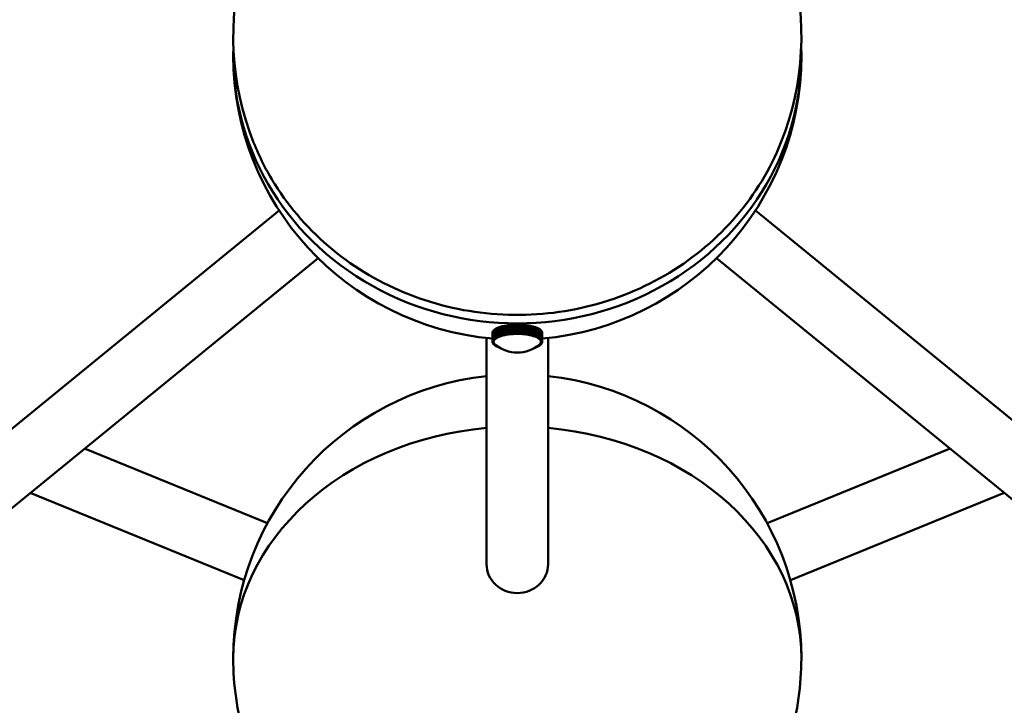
# Model space of a CAD drawing. Header units: millimetres. Extents: x 734 to 2864, y 389 to 1965.
# Tile 6 of 23: x 1012 to 1220, y 1051 to 1196. Entities that reach past the tile are written whole.
import ezdxf

# ---------------------------------------------------------------- set-up
doc = ezdxf.new("R2010")
doc.units = ezdxf.units.MM
doc.header["$LTSCALE"] = 11
doc.layers.add('Widoczne (ISO)', color=7, linetype='Continuous', lineweight=50)
doc.layers.add('Wymiar (ISO)', color=7, linetype='Continuous', lineweight=18)
doc.styles.add('Tekst notatki (ISO)', font='tahoma.ttf')
doc.dimstyles.new('Domyślne (ISO)', dxfattribs={"dimscale": 11, "dimtxt": 3, "dimasz": 3, "dimexe": 3.175, "dimexo": 0, "dimgap": 0.762, "dimtad": 1, "dimdec": 1, "dimlfac": 0.03937, "dimrnd": 1e-08, "dimzin": 0, "dimdsep": 46, "dimtxsty": 'Tekst notatki (ISO)', "dimblk": 'Filled-1', "dimcen": 0.09, "dimdle": 10, "dimse1": 1, "dimse2": 1, "dimclrd": 256, "dimclre": 256, "dimclrt": 256, "dimadec": 0, "dimazin": 0, "dimtfac": 0.666667, "dimtmove": 0, "dimatfit": 3, "dimfxl": 1, "dimtolj": 1, "dimlwd": 15, "dimlwe": 15, "dimarcsym": 0})

# ---------------------------------------------------------------- blocks, each defined once
blk = doc.blocks.new('Filled-1')
at = {"color": 0}
for p, q in [((0, 0), (-1, 0.25)), ((-1, 0.25), (-1, -0.25)), ((-1, 0), (0, 0)), ((-1, -0.25), (0, 0))]:
    blk.add_line(p, q, dxfattribs=at)
at = {"color": 0, "flags": 128}
blk.add_lwpolyline([(-1, -0.25), (0, 0), (-1, 0.25), (-1, -0.25)], dxfattribs=at)
at = {"color": 0}
blk.add_solid([(-1, -0.25), (0, 0), (-1, 0.25), (-1, -0.25)], dxfattribs=at)
blk = doc.blocks.new('*D4')
at = {"layer": 'Defpoints', "color": 0, "transparency": 16777216}
for p in [(1116.67, 1537.69), (1713.33, 1537.69), (1116.67, 606.91)]:
    blk.add_point(p, dxfattribs=at)
at = {"layer": 'Wymiar (ISO)', "lineweight": 15, "transparency": 16777216}
blk.add_line((1713.33, 639.91), (1713.33, 1504.69), dxfattribs=at)
at = {"layer": 'Wymiar (ISO)', "lineweight": 15, "transparency": 16777216, "xscale": 33, "yscale": 33, "zscale": 33}
for p, rotation in [((1713.33, 1537.69), 90), ((1713.33, 606.91), 270)]:
    blk.add_blockref('Filled-1', p, dxfattribs=dict(at, rotation=rotation))
at = {"layer": 'Wymiar (ISO)', "lineweight": 18, "transparency": 16777216, "insert": (1614.88, 992.08), "char_height": 33, "attachment_point": 1, "rotation": 90, "style": 'Tekst notatki (ISO)'}
blk.add_mtext('\\A1;36.6\\P931 mm', dxfattribs=at)
blk = doc.blocks.new('*D5')
at = {"layer": 'Defpoints', "color": 0, "transparency": 16777216}
for p in [(1171.67, 1781.19), (1713.33, 1781.19), (1116.67, 606.91)]:
    blk.add_point(p, dxfattribs=at)
at = {"layer": 'Wymiar (ISO)', "lineweight": 15, "transparency": 16777216}
blk.add_line((1713.33, 639.91), (1713.33, 1748.19), dxfattribs=at)
at = {"layer": 'Wymiar (ISO)', "lineweight": 15, "transparency": 16777216, "xscale": 33, "yscale": 33, "zscale": 33}
for p, rotation in [((1713.33, 1781.19), 90), ((1713.33, 606.91), 270)]:
    blk.add_blockref('Filled-1', p, dxfattribs=dict(at, rotation=rotation))
at = {"layer": 'Wymiar (ISO)', "lineweight": 18, "transparency": 16777216, "insert": (1616.13, 1550.96), "char_height": 33, "attachment_point": 1, "rotation": 90, "style": 'Tekst notatki (ISO)'}
blk.add_mtext('\\A1;46.2\\P1174 mm', dxfattribs=at)

msp = doc.modelspace()

# ---------------------------------------------------------------- linework, layer by layer
at = {"layer": 'Widoczne (ISO)'}
for p, q in [((1066.36, 1155.49), (842.17, 972.44)), ((1166.98, 1155.49), (1391.17, 972.44)), ((1074.58, 1145.42), (850.39, 962.37)), ((1158.76, 1145.42), (1382.95, 962.37)), ((1111.43, 1129.74), (1111.41, 1129.57)), ((1111.41, 1129.57), (1111.41, 1127.68)), ((1111.49, 1129.92), (1111.43, 1129.75)), ((1111.43, 1129.75), (1111.43, 1127.87)), ((1111.43, 1129.74), (1111.43, 1129.74)), ((1111.43, 1127.85), (1111.43, 1129.74)), ((1111.5, 1129.92), (1111.49, 1129.92)), ((1111.49, 1128.03), (1111.49, 1129.92)), ((1111.62, 1130.1), (1111.5, 1129.93)), ((1111.5, 1129.93), (1111.5, 1128.05)), ((1111.63, 1130.1), (1111.62, 1130.1)), ((1111.62, 1128.21), (1111.62, 1130.1)), ((1111.8, 1130.27), (1111.63, 1130.11)), ((1111.63, 1130.11), (1111.63, 1128.23)), ((1111.82, 1130.27), (1111.8, 1130.27)), ((1111.8, 1128.38), (1111.8, 1130.27)), ((1112.03, 1130.44), (1111.82, 1130.29)), ((1111.82, 1130.29), (1111.82, 1128.4)), ((1112.06, 1130.43), (1112.03, 1130.44)), ((1112.03, 1128.55), (1112.03, 1130.44)), ((1112.32, 1130.59), (1112.06, 1130.45)), ((1112.06, 1130.45), (1112.06, 1128.57)), ((1112.34, 1130.59), (1112.32, 1130.59)), ((1112.32, 1128.71), (1112.32, 1130.59)), ((1112.65, 1130.74), (1112.34, 1130.61)), ((1112.34, 1130.61), (1112.34, 1128.72)), ((1112.68, 1130.73), (1112.65, 1130.74)), ((1112.65, 1128.85), (1112.65, 1130.74)), ((1113.02, 1130.87), (1112.68, 1130.75)), ((1112.68, 1130.75), (1112.68, 1128.87)), ((1113.06, 1130.86), (1113.02, 1130.87)), ((1113.02, 1128.99), (1113.02, 1130.87)), ((1113.44, 1130.99), (1113.06, 1130.88)), ((1113.06, 1130.88), (1113.06, 1129)), ((1113.48, 1130.98), (1113.44, 1130.99)), ((1113.44, 1129.11), (1113.44, 1130.99)), ((1113.89, 1131.1), (1113.48, 1131)), ((1113.48, 1131), (1113.48, 1129.12)), ((1113.93, 1131.08), (1113.89, 1131.1)), ((1113.89, 1129.21), (1113.89, 1131.1)), ((1114.37, 1131.19), (1113.93, 1131.11)), ((1113.93, 1131.11), (1113.93, 1129.22)), ((1114.42, 1131.16), (1114.37, 1131.19)), ((1114.37, 1129.3), (1114.37, 1131.19)), ((1114.88, 1131.26), (1114.42, 1131.19)), ((1114.42, 1131.19), (1114.42, 1129.31)), ((1114.42, 1129.31), (1114.88, 1129.37)), ((1114.93, 1131.22), (1114.88, 1131.26)), ((1114.88, 1129.37), (1114.88, 1131.26)), ((1114.98, 1129.3), (1114.88, 1129.37)), ((1115.41, 1131.31), (1114.93, 1131.26)), ((1114.93, 1131.26), (1114.93, 1129.38)), ((1114.93, 1129.38), (1115.41, 1129.43)), ((1115, 1129.3), (1114.93, 1129.38)), ((1115.24, 1129.32), (1115.48, 1129.35)), ((1115.45, 1131.26), (1115.41, 1131.31)), ((1115.41, 1129.43), (1115.41, 1131.31)), ((1115.48, 1129.35), (1115.41, 1129.43)), ((1115.95, 1131.35), (1115.45, 1131.32)), ((1115.45, 1131.32), (1115.45, 1129.43)), ((1115.45, 1129.43), (1115.95, 1129.46)), ((1115.5, 1129.35), (1115.45, 1129.43)), ((1115.48, 1129.35), (1115.48, 1129.39)), ((1115.5, 1129.35), (1115.75, 1129.36)), ((1115.75, 1129.36), (1115.99, 1129.38)), ((1115.99, 1131.26), (1115.95, 1131.35)), ((1115.95, 1129.46), (1115.95, 1131.35)), ((1115.99, 1129.38), (1115.95, 1129.46)), ((1115.99, 1129.38), (1115.99, 1131.26)), ((1116.49, 1131.36), (1116, 1131.35)), ((1116, 1131.35), (1116, 1129.46)), ((1116, 1129.46), (1116.49, 1129.48)), ((1116.02, 1129.38), (1116, 1129.46)), ((1116.02, 1129.38), (1116.26, 1129.39)), ((1116.26, 1129.39), (1116.51, 1129.39)), ((1116.51, 1131.28), (1116.49, 1131.36)), ((1116.49, 1129.48), (1116.49, 1131.36)), ((1116.51, 1129.39), (1116.49, 1129.48)), ((1116.51, 1129.39), (1116.51, 1131.28)), ((1116.54, 1131.36), (1116.54, 1129.48)), ((1116.54, 1131.28), (1116.54, 1131.36)), ((1117.04, 1131.36), (1116.54, 1131.36)), ((1116.54, 1131.28), (1116.54, 1129.39)), ((1116.54, 1129.39), (1116.54, 1129.48)), ((1116.54, 1129.48), (1117.04, 1129.47)), ((1116.54, 1129.39), (1116.79, 1129.39)), ((1116.79, 1129.39), (1117.04, 1129.39)), ((1117.04, 1129.47), (1117.04, 1131.36)), ((1117.04, 1129.39), (1117.04, 1129.47)), ((1117.06, 1131.27), (1117.09, 1131.36)), ((1117.06, 1131.27), (1117.06, 1129.39)), ((1117.06, 1129.39), (1117.09, 1129.47)), ((1117.06, 1129.39), (1117.31, 1129.38)), ((1117.09, 1131.36), (1117.09, 1129.47)), ((1117.59, 1131.34), (1117.09, 1131.36)), ((1117.09, 1129.47), (1117.59, 1129.45)), ((1117.31, 1129.38), (1117.56, 1129.37)), ((1117.56, 1129.37), (1117.59, 1129.45)), ((1117.58, 1129.37), (1117.64, 1129.45)), ((1117.58, 1129.43), (1117.58, 1129.37)), ((1117.58, 1129.37), (1117.82, 1129.35)), ((1117.59, 1129.45), (1117.59, 1131.34)), ((1117.59, 1131.26), (1117.64, 1131.33)), ((1117.64, 1131.33), (1117.64, 1129.45)), ((1118.13, 1131.29), (1117.64, 1131.33)), ((1117.64, 1129.45), (1118.13, 1129.41)), ((1117.82, 1129.35), (1118.07, 1129.33)), ((1118.07, 1129.33), (1118.13, 1129.41)), ((1118.09, 1129.33), (1118.17, 1129.4)), ((1118.09, 1129.36), (1118.09, 1129.33)), ((1118.13, 1131.24), (1118.17, 1131.29)), ((1118.13, 1129.41), (1118.13, 1131.29)), ((1118.17, 1131.29), (1118.17, 1129.4)), ((1118.65, 1131.23), (1118.17, 1131.29)), ((1118.17, 1129.4), (1118.65, 1129.35)), ((1118.56, 1129.27), (1118.65, 1129.35)), ((1118.58, 1129.27), (1118.69, 1129.34)), ((1118.65, 1131.2), (1118.69, 1131.23)), ((1118.65, 1129.35), (1118.65, 1131.23)), ((1118.69, 1131.23), (1118.69, 1129.34)), ((1119.14, 1131.16), (1118.69, 1131.23)), ((1118.69, 1129.34), (1119.14, 1129.27)), ((1119.14, 1129.27), (1119.14, 1131.16)), ((1119.14, 1131.12), (1119.19, 1131.15)), ((1119.19, 1131.15), (1119.19, 1129.26)), ((1119.61, 1131.06), (1119.19, 1131.15)), ((1119.61, 1129.18), (1119.61, 1131.06)), ((1119.61, 1131.03), (1119.66, 1131.05)), ((1119.66, 1131.05), (1119.66, 1129.17)), ((1120.05, 1130.95), (1119.66, 1131.05)), ((1120.05, 1129.07), (1120.05, 1130.95)), ((1120.05, 1130.93), (1120.09, 1130.94)), ((1120.09, 1130.94), (1120.09, 1129.06)), ((1120.46, 1130.83), (1120.09, 1130.94)), ((1120.46, 1128.94), (1120.46, 1130.83)), ((1120.46, 1130.8), (1120.49, 1130.81)), ((1120.49, 1130.81), (1120.49, 1128.93)), ((1120.82, 1130.69), (1120.49, 1130.81)), ((1120.82, 1128.8), (1120.82, 1130.69)), ((1120.82, 1130.67), (1120.85, 1130.67)), ((1120.85, 1130.67), (1120.85, 1128.79)), ((1121.13, 1130.54), (1120.85, 1130.67)), ((1121.13, 1128.65), (1121.13, 1130.54)), ((1121.13, 1130.52), (1121.16, 1130.52)), ((1121.16, 1130.52), (1121.16, 1128.64)), ((1121.4, 1130.38), (1121.16, 1130.52)), ((1121.4, 1128.49), (1121.4, 1130.38)), ((1121.4, 1130.36), (1121.42, 1130.36)), ((1121.42, 1130.36), (1121.42, 1128.48)), ((1121.61, 1130.21), (1121.42, 1130.36)), ((1121.61, 1128.32), (1121.61, 1130.21)), ((1121.61, 1130.19), (1121.63, 1130.19)), ((1121.63, 1130.19), (1121.63, 1128.31)), ((1121.77, 1130.03), (1121.63, 1130.19)), ((1121.77, 1128.15), (1121.77, 1130.03)), ((1121.77, 1130.02), (1121.78, 1130.02)), ((1121.78, 1130.02), (1121.78, 1128.13)), ((1121.88, 1129.85), (1121.78, 1130.02)), ((1121.88, 1127.97), (1121.88, 1129.85)), ((1121.88, 1129.84), (1121.88, 1127.95)), ((1121.88, 1129.84), (1121.88, 1129.84)), ((1121.92, 1129.67), (1121.88, 1129.84)), ((1121.92, 1127.78), (1121.92, 1129.67)), ((1121.92, 1129.65), (1121.92, 1127.77)), ((1121.92, 1129.65), (1121.92, 1129.65)), ((1110.17, 1128.53), (1110.17, 1080.75)), ((1111.41, 1127.68), (1111.43, 1127.85)), ((1111.66, 1127.68), (1111.41, 1127.68)), ((1111.42, 1127.67), (1111.42, 1127.68)), ((1111.67, 1127.67), (1111.42, 1127.67)), ((1111.46, 1127.5), (1111.42, 1127.67)), ((1111.43, 1127.87), (1111.49, 1128.03)), ((1111.68, 1127.86), (1111.43, 1127.87)), ((1111.68, 1127.85), (1111.43, 1127.85)), ((1111.71, 1127.51), (1111.46, 1127.5)), ((1111.46, 1127.48), (1111.46, 1127.5)), ((1111.71, 1127.5), (1111.46, 1127.48)), ((1111.56, 1127.32), (1111.46, 1127.48)), ((1111.74, 1128.02), (1111.49, 1128.03)), ((1111.5, 1128.05), (1111.62, 1128.21)), ((1111.75, 1128.03), (1111.5, 1128.05)), ((1111.8, 1127.34), (1111.56, 1127.32)), ((1111.81, 1127.33), (1111.57, 1127.3)), ((1111.57, 1127.3), (1111.57, 1127.32)), ((1111.71, 1127.14), (1111.57, 1127.3)), ((1111.86, 1128.19), (1111.62, 1128.21)), ((1111.63, 1128.23), (1111.8, 1128.38)), ((1111.87, 1128.2), (1111.63, 1128.23)), ((1111.66, 1127.68), (1111.67, 1127.77)), ((1111.67, 1127.77), (1111.68, 1127.85)), ((1111.67, 1127.73), (1111.67, 1127.75)), ((1111.67, 1127.67), (1111.67, 1127.69)), ((1111.69, 1127.59), (1111.67, 1127.67)), ((1111.68, 1127.86), (1111.71, 1127.94)), ((1111.68, 1127.85), (1111.68, 1127.86)), ((1111.71, 1127.51), (1111.69, 1127.59)), ((1111.71, 1127.94), (1111.74, 1128.02)), ((1111.71, 1127.52), (1111.71, 1127.51)), ((1111.71, 1127.5), (1111.71, 1127.52)), ((1111.76, 1127.42), (1111.71, 1127.5)), ((1111.74, 1128.02), (1111.74, 1128.03)), ((1111.75, 1128.03), (1111.8, 1128.11)), ((1111.8, 1127.34), (1111.76, 1127.42)), ((1112.03, 1128.36), (1111.8, 1128.38)), ((1111.8, 1128.11), (1111.86, 1128.19)), ((1111.8, 1127.35), (1111.8, 1127.34)), ((1111.81, 1127.33), (1111.81, 1127.34)), ((1111.88, 1127.25), (1111.81, 1127.33)), ((1111.82, 1128.4), (1112.03, 1128.55)), ((1112.04, 1128.36), (1111.82, 1128.4)), ((1111.86, 1128.19), (1111.86, 1128.2)), ((1111.87, 1128.2), (1111.95, 1128.28)), ((1111.95, 1128.28), (1112.03, 1128.36)), ((1112.26, 1128.51), (1112.03, 1128.55)), ((1112.03, 1128.36), (1112.03, 1128.37)), ((1112.04, 1128.36), (1112.15, 1128.44)), ((1112.06, 1128.57), (1112.32, 1128.71)), ((1112.27, 1128.52), (1112.06, 1128.57)), ((1112.15, 1128.44), (1112.26, 1128.51)), ((1112.26, 1128.51), (1112.26, 1128.52)), ((1112.27, 1128.52), (1112.4, 1128.59)), ((1112.53, 1128.66), (1112.32, 1128.71)), ((1112.34, 1128.72), (1112.65, 1128.85)), ((1112.54, 1128.67), (1112.34, 1128.72)), ((1112.4, 1128.59), (1112.53, 1128.66)), ((1112.53, 1128.66), (1112.53, 1128.67)), ((1112.54, 1128.67), (1112.7, 1128.74)), ((1112.85, 1128.8), (1112.65, 1128.85)), ((1112.68, 1128.87), (1113.02, 1128.99)), ((1112.86, 1128.81), (1112.68, 1128.87)), ((1112.7, 1128.74), (1112.85, 1128.8)), ((1112.85, 1128.8), (1112.85, 1128.81)), ((1112.86, 1128.81), (1113.03, 1128.87)), ((1113.21, 1128.93), (1113.02, 1128.99)), ((1113.03, 1128.87), (1113.21, 1128.93)), ((1113.06, 1129), (1113.44, 1129.11)), ((1113.22, 1128.94), (1113.06, 1129)), ((1113.21, 1128.93), (1113.21, 1128.94)), ((1113.22, 1128.94), (1113.41, 1128.99)), ((1113.41, 1128.99), (1113.6, 1129.04)), ((1113.6, 1129.04), (1113.44, 1129.11)), ((1113.48, 1129.12), (1113.89, 1129.21)), ((1113.62, 1129.05), (1113.48, 1129.12)), ((1113.6, 1129.04), (1113.6, 1129.06)), ((1113.62, 1129.05), (1113.83, 1129.1)), ((1113.83, 1129.1), (1114.03, 1129.14)), ((1114.03, 1129.14), (1113.89, 1129.21)), ((1113.93, 1129.22), (1114.37, 1129.3)), ((1114.05, 1129.15), (1113.93, 1129.22)), ((1114.03, 1129.14), (1114.03, 1129.16)), ((1114.05, 1129.15), (1114.27, 1129.19)), ((1114.27, 1129.19), (1114.49, 1129.23)), ((1114.49, 1129.23), (1114.37, 1129.3)), ((1114.51, 1129.23), (1114.42, 1129.31)), ((1114.49, 1129.23), (1114.49, 1129.25)), ((1114.51, 1129.23), (1114.74, 1129.26)), ((1114.74, 1129.26), (1114.98, 1129.3)), ((1114.98, 1129.3), (1114.98, 1129.32)), ((1115, 1129.3), (1115.24, 1129.32)), ((1118.09, 1129.33), (1118.33, 1129.3)), ((1118.33, 1129.3), (1118.56, 1129.27)), ((1118.58, 1129.29), (1118.58, 1129.27)), ((1118.58, 1129.27), (1118.81, 1129.23)), ((1118.81, 1129.23), (1119.04, 1129.2)), ((1119.04, 1129.2), (1119.14, 1129.27)), ((1119.06, 1129.19), (1119.19, 1129.26)), ((1119.06, 1129.21), (1119.06, 1129.19)), ((1119.06, 1129.19), (1119.27, 1129.15)), ((1119.19, 1129.26), (1119.61, 1129.18)), ((1119.27, 1129.15), (1119.48, 1129.11)), ((1119.48, 1129.11), (1119.61, 1129.18)), ((1119.5, 1129.1), (1119.66, 1129.17)), ((1119.5, 1129.12), (1119.5, 1129.1)), ((1119.5, 1129.1), (1119.7, 1129.05)), ((1119.66, 1129.17), (1120.05, 1129.07)), ((1119.7, 1129.05), (1119.9, 1129)), ((1119.9, 1129), (1120.05, 1129.07)), ((1119.92, 1128.99), (1120.09, 1129.06)), ((1119.92, 1129.01), (1119.92, 1128.99)), ((1119.92, 1128.99), (1120.1, 1128.94)), ((1120.09, 1129.06), (1120.46, 1128.94)), ((1120.1, 1128.94), (1120.28, 1128.88)), ((1120.28, 1128.88), (1120.46, 1128.94)), ((1120.3, 1128.87), (1120.49, 1128.93)), ((1120.3, 1128.89), (1120.3, 1128.87)), ((1120.3, 1128.87), (1120.46, 1128.81)), ((1120.46, 1128.81), (1120.63, 1128.75)), ((1120.49, 1128.93), (1120.82, 1128.8)), ((1120.63, 1128.75), (1120.82, 1128.8)), ((1120.64, 1128.74), (1120.85, 1128.79)), ((1120.64, 1128.75), (1120.64, 1128.74)), ((1120.64, 1128.74), (1120.78, 1128.67)), ((1120.78, 1128.67), (1120.93, 1128.6)), ((1120.85, 1128.79), (1121.13, 1128.65)), ((1120.93, 1128.6), (1121.13, 1128.65)), ((1120.94, 1128.6), (1121.16, 1128.64)), ((1120.94, 1128.61), (1120.94, 1128.6)), ((1120.94, 1128.6), (1121.06, 1128.52)), ((1121.06, 1128.52), (1121.18, 1128.45)), ((1121.16, 1128.64), (1121.4, 1128.49)), ((1121.18, 1128.45), (1121.4, 1128.49)), ((1121.19, 1128.44), (1121.42, 1128.48)), ((1121.19, 1128.45), (1121.19, 1128.44)), ((1121.19, 1128.44), (1121.28, 1128.37)), ((1121.28, 1128.37), (1121.38, 1128.29)), ((1121.38, 1128.29), (1121.61, 1128.32)), ((1121.39, 1128.28), (1121.63, 1128.31)), ((1121.39, 1128.29), (1121.39, 1128.28)), ((1121.39, 1128.28), (1121.46, 1128.2)), ((1121.47, 1127.25), (1121.39, 1127.17)), ((1121.42, 1128.48), (1121.61, 1128.32)), ((1121.46, 1128.2), (1121.53, 1128.12)), ((1121.47, 1127.26), (1121.47, 1127.25)), ((1121.47, 1127.25), (1121.71, 1127.22)), ((1121.53, 1127.34), (1121.48, 1127.26)), ((1121.48, 1127.26), (1121.48, 1127.27)), ((1121.48, 1127.26), (1121.72, 1127.24)), ((1121.53, 1128.12), (1121.77, 1128.15)), ((1121.59, 1127.42), (1121.53, 1127.34)), ((1121.54, 1128.12), (1121.78, 1128.13)), ((1121.54, 1128.12), (1121.58, 1128.03)), ((1121.54, 1128.12), (1121.54, 1128.12)), ((1121.58, 1128.03), (1121.63, 1127.95)), ((1121.59, 1127.43), (1121.59, 1127.42)), ((1121.59, 1127.42), (1121.83, 1127.4)), ((1121.63, 1127.51), (1121.6, 1127.43)), ((1121.6, 1127.43), (1121.6, 1127.44)), ((1121.6, 1127.43), (1121.84, 1127.42)), ((1121.63, 1128.31), (1121.77, 1128.15)), ((1121.63, 1127.95), (1121.88, 1127.97)), ((1121.63, 1127.95), (1121.63, 1127.94)), ((1121.63, 1127.94), (1121.88, 1127.95)), ((1121.63, 1127.94), (1121.65, 1127.86)), ((1121.66, 1127.59), (1121.63, 1127.51)), ((1121.65, 1127.86), (1121.67, 1127.78)), ((1121.67, 1127.69), (1121.66, 1127.6)), ((1121.66, 1127.6), (1121.66, 1127.64)), ((1121.66, 1127.62), (1121.66, 1127.59)), ((1121.66, 1127.6), (1121.91, 1127.6)), ((1121.66, 1127.59), (1121.91, 1127.58)), ((1121.67, 1127.73), (1121.67, 1127.79)), ((1121.67, 1127.78), (1121.67, 1127.77)), ((1121.67, 1127.78), (1121.92, 1127.78)), ((1121.67, 1127.77), (1121.67, 1127.69)), ((1121.67, 1127.77), (1121.92, 1127.77)), ((1121.83, 1127.4), (1121.72, 1127.24)), ((1121.78, 1128.13), (1121.88, 1127.97)), ((1121.83, 1127.42), (1121.83, 1127.4)), ((1121.91, 1127.58), (1121.84, 1127.42)), ((1121.88, 1127.95), (1121.92, 1127.78)), ((1121.92, 1127.77), (1121.91, 1127.6)), ((1121.91, 1127.6), (1121.91, 1127.58)), ((1123.17, 1128.53), (1123.17, 1080.75)), ((1111.95, 1127.17), (1111.71, 1127.14)), ((1111.96, 1127.16), (1111.73, 1127.13)), ((1111.73, 1127.13), (1111.73, 1127.15)), ((1111.92, 1126.98), (1111.73, 1127.13)), ((1111.95, 1127.17), (1111.88, 1127.25)), ((1112.15, 1127.01), (1111.92, 1126.98)), ((1112.16, 1127), (1111.94, 1126.96)), ((1111.94, 1126.96), (1111.94, 1126.98)), ((1112.18, 1126.81), (1111.94, 1126.96)), ((1111.95, 1127.17), (1111.95, 1127.17)), ((1111.96, 1127.16), (1111.96, 1127.17)), ((1112.04, 1127.09), (1111.96, 1127.16)), ((1112.36, 1126.85), (1112.18, 1126.81)), ((1112.37, 1126.84), (1112.21, 1126.8)), ((1112.21, 1126.8), (1112.21, 1126.82)), ((1112.49, 1126.66), (1112.21, 1126.8)), ((1112.59, 1126.68), (1112.49, 1126.66)), ((1112.52, 1126.65), (1112.52, 1126.67)), ((1112.6, 1126.67), (1112.52, 1126.65)), ((1112.81, 1126.54), (1112.52, 1126.65)), ((1120.66, 1126.58), (1120.53, 1126.54)), ((1120.62, 1126.6), (1120.66, 1126.58)), ((1120.64, 1126.61), (1120.69, 1126.6)), ((1120.66, 1126.61), (1120.66, 1126.58)), ((1120.99, 1126.73), (1120.69, 1126.6)), ((1120.86, 1126.76), (1120.99, 1126.73)), ((1120.88, 1126.77), (1121.02, 1126.74)), ((1120.99, 1126.75), (1120.99, 1126.73)), ((1121.28, 1126.89), (1121.02, 1126.74)), ((1121.09, 1126.93), (1121.28, 1126.89)), ((1121.1, 1126.93), (1121.31, 1126.9)), ((1121.29, 1127.09), (1121.25, 1127.06)), ((1121.28, 1126.9), (1121.28, 1126.89)), ((1121.29, 1127.09), (1121.29, 1127.09)), ((1121.29, 1127.09), (1121.52, 1127.05)), ((1121.39, 1127.17), (1121.3, 1127.09)), ((1121.3, 1127.09), (1121.3, 1127.1)), ((1121.3, 1127.09), (1121.54, 1127.07)), ((1121.52, 1127.05), (1121.31, 1126.9)), ((1121.52, 1127.07), (1121.52, 1127.05)), ((1121.71, 1127.22), (1121.54, 1127.07)), ((1121.71, 1127.24), (1121.71, 1127.22)), ((1025.26, 1105.16), (1063.9, 1089.38)), ((1208.07, 1105.16), (1169.43, 1089.38)), ((1013.8, 1095.79), (1058.99, 1077.35)), ((1219.54, 1095.79), (1174.35, 1077.35))]:
    msp.add_line(p, q, dxfattribs=at)
for centre, radius, start, end in [((1116.67, 1192.13), 60, 338.1574, 201.8426), ((1116.67, 1188.18), 60, 180, 264.9759), ((1116.67, 1188.18), 60, 275.0241, 0), ((1116.67, 1132.68), 7.25, 230.1804, 309.8196), ((1116.67, 1060.82), 60, 96.2192, 180), ((1116.67, 1060.82), 60, 0, 83.7808), ((1116.67, 1060.82), 60, 180, 195.9884), ((1116.67, 1060.82), 60, 344.0116, 0)]:
    msp.add_arc(centre, radius, start, end, dxfattribs=at)
for centre, major_axis, ratio, start_param, end_param in [((1116.67, 1188.18), (-60, 0), 0.942809, 6.249296, 9.458667), ((1116.67, 1127.73), (5, 0), 0.333333, 1.756462, 1.861182), ((1116.67, 1127.73), (5, 0), 0.333333, 1.651742, 1.756462), ((1116.67, 1129.61), (5, 0), 0.333333, 1.705944, 1.706674), ((1116.67, 1127.73), (5, 0), 0.333333, 1.547022, 1.651742), ((1116.67, 1129.61), (5, 0), 0.333333, 1.597013, 1.601822), ((1116.67, 1127.73), (5, 0), 0.333333, 1.442303, 1.547022), ((1116.67, 1129.61), (5, 0), 0.333333, 1.492163, 1.49578), ((1116.67, 1127.73), (5, 0), 0.333333, 1.337583, 1.442303), ((1116.67, 1127.73), (5, 0), 0.333333, 1.232863, 1.337583), ((1116.67, 1127.73), (-5, 0), 0.333333, 6.154692, 6.259411), ((1116.67, 1127.73), (-5, 0), 0.333333, 6.259411, 6.364131), ((1116.67, 1127.73), (-5, 0), 0.333333, 0.080946, 0.185666), ((1116.67, 1127.73), (-5, 0), 0.333333, 6.049972, 6.154692), ((1116.67, 1127.73), (-5, 0), 0.333333, 0.185666, 0.290385), ((1116.67, 1127.73), (-5, 0), 0.333333, 5.945252, 6.049972), ((1116.67, 1127.73), (-5, 0), 0.333333, 5.840532, 5.945252), ((1116.67, 1127.73), (5, 0), 0.333333, 2.59422, 2.69894), ((1116.67, 1127.73), (5, 0), 0.333333, 2.4895, 2.59422), ((1116.67, 1127.73), (5, 0), 0.333333, 2.38478, 2.4895), ((1116.67, 1127.73), (5, 0), 0.333333, 2.280061, 2.38478), ((1116.67, 1127.73), (5, 0), 0.333333, 2.175341, 2.280061), ((1116.67, 1127.73), (5, 0), 0.333333, 2.070621, 2.175341), ((1116.67, 1127.73), (5, 0), 0.333333, 1.965901, 2.070621), ((1116.67, 1127.73), (5, 0), 0.333333, 1.861182, 1.965901), ((1116.67, 1127.73), (5, 0), 0.333333, 1.128143, 1.232863), ((1116.67, 1127.73), (5, 0), 0.333333, 1.023424, 1.128143), ((1116.67, 1127.73), (5, 0), 0.333333, 0.918704, 1.023424), ((1116.67, 1127.73), (5, 0), 0.333333, 0.813984, 0.918704), ((1116.67, 1127.73), (5, 0), 0.333333, 0.709264, 0.813984), ((1116.67, 1127.73), (5, 0), 0.333333, 0.604545, 0.709264), ((1116.67, 1127.73), (5, 0), 0.333333, 0.499825, 0.604545), ((1116.67, 1127.73), (5, 0), 0.333333, 0.395105, 0.499825), ((1116.67, 1127.73), (5, 0), 0.333333, 0.290385, 0.395105), ((1116.67, 1127.73), (5, 0), 0.333333, 5.945252, 6.049972), ((1116.67, 1127.73), (5, 0), 0.333333, 0.185666, 0.290385), ((1116.67, 1127.73), (5, 0), 0.333333, 6.049972, 6.154692), ((1116.67, 1127.73), (5, 0), 0.333333, 0.080946, 0.185666), ((1116.67, 1127.73), (5, 0), 0.333333, 6.154692, 6.259411), ((1116.67, 1127.73), (5, 0), 0.333333, 6.259411, 6.364131), ((1116.67, 1127.73), (-5, 0), 0.333333, 0.290385, 0.380334), ((1116.67, 1127.73), (5, 0), 0.333333, 5.902851, 5.945252), ((1116.67, 1060.82), (-60, 0), 0.816497, 4.820935, 6.283185), ((1116.67, 1060.82), (-60, 0), 0.816497, 4.820935, 6.283185), ((1116.67, 1060.82), (60, 0), 0.816497, 0, 1.46225), ((1116.67, 1060.82), (60, 0), 0.816497, 0, 1.46225), ((1116.67, 1080.75), (6.5, 0), 0.942809, 3.141593, 6.283185)]:
    msp.add_ellipse(centre, major_axis=major_axis, ratio=ratio, start_param=start_param, end_param=end_param, dxfattribs=at)
msp.add_open_spline([(1172.36, 1169.81), (1170.11, 1164.19), (1166.91, 1158.93), (1158.93, 1149.61), (1154.14, 1145.56), (1143.45, 1139.07), (1137.54, 1136.64), (1125.2, 1133.66), (1118.78, 1133.11), (1106.06, 1133.98), (1099.77, 1135.38), (1087.98, 1140.01), (1082.48, 1143.23), (1072.84, 1151.14), (1068.7, 1155.83), (1063.69, 1163.82), (1062.2, 1166.76), (1060.98, 1169.81)], degree=3, knots=[2.271953, 2.271953, 2.271953, 2.271953, 2.589725, 2.589725, 2.909329, 2.909329, 3.230706, 3.230706, 3.553189, 3.553189, 3.875917, 3.875917, 4.198008, 4.198008, 4.518643, 4.518643, 4.690907, 4.690907, 4.690907, 4.690907], dxfattribs=at)

# ---------------------------------------------------------------- dimensions: what is measured, and where the dimension line sits
at = {"layer": 'Wymiar (ISO)', "lineweight": 18}
for base, p2, text, picture, middle in [((1713.33, 1781.19), (1171.67, 1781.19), '<>\\P1174 mm', '*D5', (1713.33, 1641.8)), ((1713.33, 1537.69), (1116.67, 1537.69), '<>\\P931 mm', '*D4', (1713.33, 1072.3))]:
    dim = msp.add_linear_dim(base=base, p1=(1116.67, 606.91), p2=p2, angle=90, text=text, dimstyle='Domyślne (ISO)', override={"dimgap": 0.762, "dimdec": 1, "dimlfac": 0.03937, "dimpost": '\\X', "dimse1": 1, "dimse2": 1, "dimtol": 0, "dimlim": 0, "dimtp": 0, "dimtm": 0, "dimtdec": 2, "dimtofl": 0, "dimatfit": 1, "dimtvp": -0.25}, dxfattribs=at)
    dim.commit()
    dim.dimension.update_dxf_attribs({"geometry": picture, "text_midpoint": middle, "dimtype": 160})

doc.saveas('drawing.dxf')
